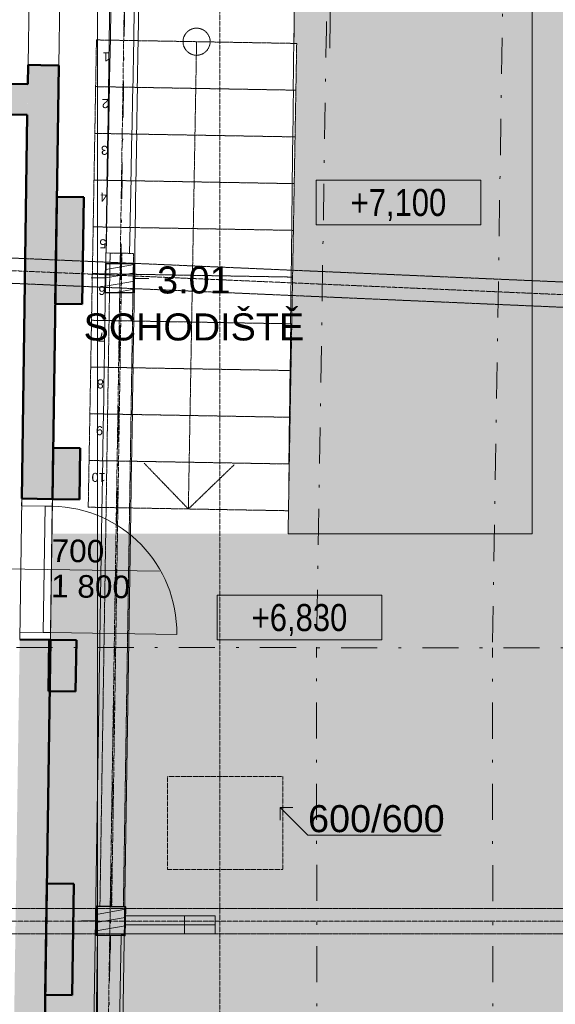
# Model space of a CAD drawing. Header units: millimetres. Extents: x -22287 to 2533, y -2625 to 20292.
# Tile 4 of 13: x -15960 to -12991, y 2292 to 7748. Entities that reach past the tile are written whole.
import ezdxf

# ---------------------------------------------------------------- set-up
doc = ezdxf.new("R2010")
doc.units = ezdxf.units.MM
doc.header["$MEASUREMENT"] = 0
for name, pattern in [('Wipeout_Contour', [1000, 0, -1000]), ('Čerchovaná', [450, 200, -117.5, 15, -117.5]), ('Čerchovaná M', [4.5, 2.5, -0.85, 0.3, -0.85]), ('Čerchovaná S', [3.5, 1.5, -0.85, 0.3, -0.85])]:
    doc.linetypes.add(name, pattern=pattern)
for name, color, linetype in [('9._POHLED ZÁPADNÍ_2_2D prvky - obecné', 7, 'Continuous'), ('9._POHLED ZÁPADNÍ_2_Anotace - SP', 7, 'Continuous'), ('9._POHLED ZÁPADNÍ_2_Bourané_Konstrukce - krov', 7, 'Continuous'), ('9._POHLED ZÁPADNÍ_2_Bourané_Kresby a obrázky', 7, 'Continuous'), ('9._POHLED ZÁPADNÍ_2_Bourané_Výplně - Povrchové', 7, 'Continuous'), ('9._POHLED ZÁPADNÍ_2_Bourané_Výplně – Řezové', 7, 'Continuous'), ('9._POHLED ZÁPADNÍ_2_Interiér - schodiště', 7, 'Continuous'), ('9._POHLED ZÁPADNÍ_2_Konstrukce - krov', 7, 'Continuous'), ('9._POHLED ZÁPADNÍ_2_Konstrukce - nosné', 7, 'Continuous'), ('9._POHLED ZÁPADNÍ_2_LINEA_TABLA', 7, 'Continuous'), ('9._POHLED ZÁPADNÍ_2_Otvory – Dveře', 7, 'Continuous'), ('9._POHLED ZÁPADNÍ_2_Otvory – Značky dveří', 7, 'Continuous'), ('9._POHLED ZÁPADNÍ_2_Výplně - Povrchové', 7, 'Continuous'), ('9._POHLED ZÁPADNÍ_2_Výplně – Řezové', 7, 'Continuous'), ('9._POHLED ZÁPADNÍ_2_Značky - řezy', 7, 'Continuous'), ('9._POHLED ZÁPADNÍ_2_Zóny', 7, 'Continuous')]:
    doc.layers.add(name, color=color, linetype=linetype)
doc.styles.add('GENEROVANÝ_STYL_1', font='txt')
doc.styles.add('GENEROVANÝ_STYL_3', font='txt')
pattern_1 = [(10, (0, 0), (-7.81417, 44.31635), [])]

msp = doc.modelspace()

# ---------------------------------------------------------------- hatches: boundary and pattern name
at = {"layer": '9._POHLED ZÁPADNÍ_2_Bourané_Výplně – Řezové', "linetype": 'Continuous', "lineweight": 13, "true_color": 0xe4ad2c}
h = msp.add_hatch(dxfattribs=at)
h.set_pattern_fill('Dřevo_0002', color=42, style=0, pattern_type=2)
h.set_pattern_definition(pattern_1)
h.paths.add_polyline_path([(-15533.5, 2834.8), (-15536, 2674.9), (-15376, 2672.4), (-15373.5, 2832.4)])
at = {"layer": '9._POHLED ZÁPADNÍ_2_Výplně – Řezové', "linetype": 'Continuous', "lineweight": 13}
for points in [[(-15913.2, 7497.1), (-15948.3, 5093.7), (-15778.3, 5091.2), (-15743.3, 7494.6), (-15843.3, 7496)], [(-15914.8, 7391.1), (-20058.2, 7464), (-20061.2, 7294.1), (-15917.3, 7221.1)], [(-15612.5, 6170.7), (-15603.9, 6765), (-15753.9, 6767.1), (-15762.5, 6172.8)], [(-15628.3, 5089), (-15624.2, 5373.1), (-15774.2, 5375.3), (-15778.3, 5091.2)], [(-15959.7, 4313.8), (-15992.7, 2047.6), (-15922.7, 2046.5), (-15822.7, 2045.1), (-15789.7, 4311.3)], [(-15649.6, 4025), (-15645.4, 4309.1), (-15795.4, 4311.3), (-15799.5, 4027.2)], [(-15667.9, 2341.9), (-15658.9, 2958.9), (-15808.9, 2961.1), (-15817.9, 2344.1)]]:
    msp.add_hatch(color=254, dxfattribs=at).paths.add_polyline_path(points)

# ---------------------------------------------------------------- linework, layer by layer
at = {"layer": '9._POHLED ZÁPADNÍ_2_2D prvky - obecné', "color": 214, "linetype": 'Čerchovaná', "lineweight": 20}
msp.add_line((-20477.7, 4271.9), (-359.7, 4258.9), dxfattribs=at)
at = {"layer": '9._POHLED ZÁPADNÍ_2_Anotace - SP', "color": 154, "linetype": 'Continuous', "lineweight": 13}
for p, q in [((-13404.1, 6858.5), (-14316.5, 6858.5)), ((-14316.5, 6858.5), (-14316.5, 6611.5)), ((-13404.1, 6611.5), (-13404.1, 6858.5)), ((-14316.5, 6611.5), (-13404.1, 6611.5)), ((-13952.6, 4558.4), (-14865.1, 4558.4)), ((-14865.1, 4558.4), (-14865.1, 4311.3)), ((-13952.6, 4311.3), (-13952.6, 4558.4)), ((-14865.1, 4311.3), (-13952.6, 4311.3))]:
    msp.add_line(p, q, dxfattribs=at)
at = {"layer": '9._POHLED ZÁPADNÍ_2_Bourané_Konstrukce - krov', "color": 42, "linetype": 'Čerchovaná', "lineweight": 13, "true_color": 0xe4ad2c}
for p, q in [((-13256.7, 9447.6), (-13338.8, 4267.3)), ((-15495.9, 172.2), (-15433.9, 4275.5)), ((-14311.8, 164.1), (-14314.3, 4267.9)), ((-13336.2, 163.5), (-13338.8, 4267.3))]:
    msp.add_line(p, q, dxfattribs=at)
at = {"layer": '9._POHLED ZÁPADNÍ_2_Bourané_Konstrukce - krov', "color": 42, "linetype": 'Continuous', "lineweight": 20, "true_color": 0xe4ad2c}
for p, q in [((-15453.5, 2833.6), (-15452.2, 2913.6)), ((-15534.7, 2754.9), (-15614.7, 2756.1)), ((-15374.7, 2752.4), (-15294.7, 2751.1)), ((-15456, 2673.6), (-15457.2, 2593.6))]:
    msp.add_line(p, q, dxfattribs=at)
at = {"layer": '9._POHLED ZÁPADNÍ_2_Bourané_Konstrukce - krov', "color": 42, "linetype": 'Čerchovaná M', "lineweight": 13, "true_color": 0xe4ad2c}
for p, q in [((-15813.4, 2822.6), (-621.6, 2823.5)), ((-15514.9, 2835.2), (-15384.9, 2833.2)), ((-15813.4, 2682.6), (-621.6, 2683.5))]:
    msp.add_line(p, q, dxfattribs=at)
at = {"layer": '9._POHLED ZÁPADNÍ_2_Bourané_Konstrukce - krov', "color": 42, "linetype": 'Čerchovaná S', "lineweight": 13, "true_color": 0xe4ad2c}
msp.add_line((-15813.4, 2752.6), (-621.6, 2753.5), dxfattribs=at)
at = {"layer": '9._POHLED ZÁPADNÍ_2_Bourané_Konstrukce - krov', "color": 42, "linetype": 'Continuous', "lineweight": 13, "true_color": 0xe4ad2c}
for p, q in [((-15375.8, 2732.6), (-14875.8, 2732.7)), ((-15045.5, 2782.6), (-15045.5, 2682.6)), ((-15527.9, 2673.8), (-15553.7, 1019.4)), ((-15398, 2671.8), (-15527.9, 2673.8)), ((-15423.7, 1017.4), (-15398, 2671.8))]:
    msp.add_line(p, q, dxfattribs=at)
at = {"layer": '9._POHLED ZÁPADNÍ_2_Bourané_Konstrukce - krov', "color": 42, "linetype": 'Continuous', "lineweight": 35, "true_color": 0xe4ad2c, "flags": 128}
msp.add_lwpolyline([(-15533.5, 2834.8), (-15536, 2674.9), (-15376, 2672.4), (-15373.5, 2832.4)], close=True, dxfattribs=at)
at = {"layer": '9._POHLED ZÁPADNÍ_2_Bourané_Konstrukce - krov', "color": 42, "linetype": 'Continuous', "lineweight": 13, "true_color": 0xe4ad2c, "flags": 128}
msp.add_lwpolyline([(-15375.8, 2782.6), (-14875.8, 2782.7), (-14875.8, 2682.7), (-15375.8, 2682.6)], close=True, dxfattribs=at)
at = {"layer": '9._POHLED ZÁPADNÍ_2_Bourané_Konstrukce - krov', "color": 42, "linetype": 'Continuous', "lineweight": 20, "true_color": 0xe4ad2c}
msp.add_point((-15454.7, 2753.6), dxfattribs=at)
at = {"layer": '9._POHLED ZÁPADNÍ_2_Bourané_Kresby a obrázky', "color": 42, "linetype": 'Čerchovaná S', "lineweight": 13, "true_color": 0xe4ad2c}
for p, q in [((-15140.8, 3553.3), (-14501.4, 3553.7)), ((-15140.5, 3038.7), (-15140.8, 3553.3)), ((-14501.4, 3553.7), (-14501.1, 3039.1)), ((-14501.1, 3039.1), (-15140.5, 3038.7))]:
    msp.add_line(p, q, dxfattribs=at)
at = {"layer": '9._POHLED ZÁPADNÍ_2_Bourané_Kresby a obrázky', "color": 42, "linetype": 'Continuous', "lineweight": 13, "true_color": 0xe4ad2c}
for p, q in [((-14363, 3228.7), (-14516.2, 3381.9)), ((-14516.2, 3381.9), (-14445.5, 3381.9)), ((-14516.2, 3381.9), (-14516.2, 3311.2)), ((-13623.7, 3228.7), (-14363, 3228.7))]:
    msp.add_line(p, q, dxfattribs=at)
at = {"layer": '9._POHLED ZÁPADNÍ_2_Konstrukce - krov', "color": 8, "linetype": 'Čerchovaná M', "lineweight": 13}
for p, q in [((-20298.5, 6613.9), (-15754.9, 6416.3)), ((-20304.6, 6474), (-15761, 6276.5)), ((-20319.6, 2822.3), (-15813.4, 2822.6)), ((-20319.6, 2682.3), (-15813.4, 2682.6))]:
    msp.add_line(p, q, dxfattribs=at)
at = {"layer": '9._POHLED ZÁPADNÍ_2_Konstrukce - krov', "color": 251, "linetype": 'Čerchovaná S', "lineweight": 13, "true_color": 0x6a6a6a}
for p, q in [((-20301.6, 6544), (-15758, 6346.4)), ((-20319.6, 2752.3), (-15813.4, 2752.6))]:
    msp.add_line(p, q, dxfattribs=at)
at = {"layer": '9._POHLED ZÁPADNÍ_2_Konstrukce - nosné', "color": 7, "linetype": 'Continuous', "lineweight": 50}
for p, q in [((-15843.3, 7496), (-15913.2, 7497.1)), ((-15843.3, 7496), (-15743.3, 7494.6)), ((-15778.3, 5091.2), (-15948.3, 5093.7)), ((-15789.7, 4311.3), (-15959.7, 4313.8))]:
    msp.add_line(p, q, dxfattribs=at)
at = {"layer": '9._POHLED ZÁPADNÍ_2_Konstrukce - nosné', "color": 7, "linetype": 'Continuous', "lineweight": 50, "flags": 128}
for points in [[(-15913.2, 7497.1), (-15914.8, 7391.1)], [(-15778.3, 5091.2), (-15743.3, 7494.6)], [(-15914.8, 7391.1), (-20058.2, 7464)], [(-20061.2, 7294.1), (-15917.3, 7221.1)], [(-15917.3, 7221.1), (-15948.3, 5093.7)], [(-15753.9, 6767.1), (-15762.5, 6172.8)], [(-15603.9, 6765), (-15753.9, 6767.1)], [(-15612.5, 6170.7), (-15603.9, 6765)], [(-15762.5, 6172.8), (-15612.5, 6170.7)], [(-15774.2, 5375.3), (-15778.3, 5091.2)], [(-15624.2, 5373.1), (-15774.2, 5375.3)], [(-15628.3, 5089), (-15624.2, 5373.1)], [(-15778.3, 5091.2), (-15628.3, 5089)], [(-15822.7, 2045.1), (-15789.7, 4311.3)], [(-15795.4, 4311.3), (-15799.5, 4027.2)], [(-15645.4, 4309.1), (-15795.4, 4311.3)], [(-15649.6, 4025), (-15645.4, 4309.1)], [(-15799.5, 4027.2), (-15649.6, 4025)], [(-15808.9, 2961.1), (-15817.9, 2344.1)], [(-15658.9, 2958.9), (-15808.9, 2961.1)], [(-15667.9, 2341.9), (-15658.9, 2958.9)], [(-15817.9, 2344.1), (-15667.9, 2341.9)]]:
    msp.add_lwpolyline(points, dxfattribs=at)
at = {"layer": '9._POHLED ZÁPADNÍ_2_LINEA_TABLA', "color": 251, "linetype": 'Continuous', "lineweight": 13, "true_color": 0x6a6a6a}
for p, q in [((-13118.3, 4898.8), (-13118.3, 8780.2)), ((-14471.4, 4898.8), (-13118.3, 4898.8))]:
    msp.add_line(p, q, dxfattribs=at)
at = {"layer": '9._POHLED ZÁPADNÍ_2_Otvory – Dveře', "color": 8, "linetype": 'Continuous', "lineweight": 13}
for p, q in [((-15904.5, 8097), (-15913.2, 7497.1)), ((-15734.5, 8094.5), (-15743.3, 7494.6)), ((-15843.3, 7496), (-15913.2, 7497.1)), ((-15843.3, 7496), (-15743.3, 7494.6)), ((-15948.3, 5093.7), (-15959.7, 4313.8)), ((-15948.3, 5093.7), (-15948.9, 5053.7)), ((-15778.3, 5091.2), (-15948.3, 5093.7)), ((-15778.3, 5091.2), (-15948.3, 5093.7)), ((-15778.3, 5091.2), (-15948.3, 5093.7)), ((-15778.3, 5091.2), (-15789.7, 4311.3)), ((-15778.9, 5051.2), (-15778.3, 5091.2)), ((-15948.9, 5053.7), (-15778.9, 5051.2)), ((-15829.1, 4351.9), (-15818.9, 5051.8)), ((-15818.9, 5051.8), (-15778.9, 5051.2)), ((-15778.9, 5051.2), (-15789.1, 4351.3)), ((-15959.1, 4353.8), (-15959.7, 4313.8)), ((-15959.7, 4313.8), (-15789.7, 4311.3)), ((-15789.7, 4311.3), (-15959.7, 4313.8)), ((-15789.7, 4311.3), (-15959.7, 4313.8)), ((-15789.1, 4351.3), (-15959.1, 4353.8)), ((-15789.1, 4351.3), (-15829.1, 4351.9)), ((-15789.7, 4311.3), (-15789.1, 4351.3)), ((-15789.1, 4351.3), (-15089.2, 4341.1))]:
    msp.add_line(p, q, dxfattribs=at)
at = {"layer": '9._POHLED ZÁPADNÍ_2_Otvory – Značky dveří', "color": 154, "linetype": 'Continuous', "lineweight": 13}
msp.add_line((-15184, 4692.5), (-16054, 4705.2), dxfattribs=at)

# ---------------------------------------------------------------- texts
at = {"layer": '9._POHLED ZÁPADNÍ_2_Anotace - SP', "color": 154, "linetype": 'Continuous', "lineweight": 13, "char_height": 150, "attachment_point": 5, "style": 'GENEROVANÝ_STYL_3'}
for s, insert in [('\\A1;{\\pqc;\\fArial Narrow|b0|i0|c238|p34;+\\fArial Narrow|b0|i0|c238|p34;7,10\\fArial Narrow|b0|i0|c238|p34;0}', (-13860.3, 6721.1)), ('\\A1;{\\pqc;\\fArial Narrow|b0|i0|c238|p34;+6,830}', (-14408.8, 4421))]:
    msp.add_mtext(s, dxfattribs=dict(at, insert=insert))
at = {"layer": '9._POHLED ZÁPADNÍ_2_Anotace - SP', "color": 42, "linetype": 'Continuous', "lineweight": 13, "true_color": 0xe4ad2c, "insert": (-13982.8, 3319.4), "char_height": 150, "attachment_point": 5, "style": 'GENEROVANÝ_STYL_1'}
msp.add_mtext('\\A1;{\\pqc;\\fArial|b0|i0|c238|p38;600\\fArial|b0|i0|c238|p38;/600}', dxfattribs=at)
at = {"layer": '9._POHLED ZÁPADNÍ_2_Otvory – Značky dveří', "color": 154, "linetype": 'Continuous', "lineweight": 13, "char_height": 125, "rotation": 359.1648, "style": 'GENEROVANÝ_STYL_1'}
for s, insert, attachment_point in [('\\A1;{\\pql;\\pt0;\\fArial|b0|i0|c238|p38;700}', (-15783.4, 4742), 7), ('\\A1;{\\pql;\\pt0;\\fArial|b0|i0|c238|p38;1\xa0800}', (-15784.4, 4672.7), 1)]:
    msp.add_mtext(s, dxfattribs=dict(at, insert=insert, attachment_point=attachment_point))

# ---------------------------------------------------------------- wipeouts: each hides what was drawn before it
at = {"color": 254, "linetype": 'Wipeout_Contour', "lineweight": 0, "ltscale": 66341.517956}
msp.add_wipeout([(-14423.3, 9055.3), (-14439.9, 7593), (-14239.9, 7590.7), (-14223.3, 9053)], dxfattribs=at).dxf.layer = '9._POHLED ZÁPADNÍ_2_Výplně - Povrchové'

# ---------------------------------------------------------------- next in the draw order: hatches: boundary and pattern name
at = {"layer": '9._POHLED ZÁPADNÍ_2_Bourané_Výplně - Povrchové', "linetype": 'Continuous', "lineweight": 0, "true_color": 0xffffff}
msp.add_hatch(color=7, dxfattribs=at).paths.add_polyline_path([(-15844, 654.5), (-493.6, 654.5), (-492.1, 7555.2), (-772.1, 8152.8), (-772.6, 17554), (-10536.6, 18330.2), (-10495.1, 8690.3), (-14423.3, 9055.3), (-14471.4, 4898.8), (-15781.1, 4900.4)])

# ---------------------------------------------------------------- next in the draw order: linework, layer by layer
at = {"layer": '9._POHLED ZÁPADNÍ_2_Bourané_Konstrukce - krov', "color": 42, "linetype": 'Čerchovaná', "lineweight": 13, "true_color": 0xe4ad2c}
msp.add_line((-14230.7, 9537.4), (-14314.3, 4259.3), dxfattribs=at)
at = {"layer": '9._POHLED ZÁPADNÍ_2_Konstrukce - nosné', "color": 251, "linetype": 'Continuous', "lineweight": 20, "true_color": 0x6a6a6a, "flags": 128}
for points in [[(-14423.3, 9055.3), (-14439.9, 7593)], [(-14239.9, 7590.7), (-14223.3, 9053)]]:
    msp.add_lwpolyline(points, dxfattribs=at)

# ---------------------------------------------------------------- next in the draw order: wipeouts: each hides what was drawn before it
at = {"color": 254, "linetype": 'Wipeout_Contour', "lineweight": 0, "ltscale": 67018.179693}
msp.add_wipeout([(-15538.7, 7376.9), (-14428.8, 7357.3), (-14424.3, 7616.3), (-15534.1, 7635.8)], dxfattribs=at).dxf.layer = '9._POHLED ZÁPADNÍ_2_Výplně - Povrchové'

# ---------------------------------------------------------------- next in the draw order: linework, layer by layer
at = {"layer": '9._POHLED ZÁPADNÍ_2_Interiér - schodiště', "color": 8, "linetype": 'Čerchovaná M', "lineweight": 13}
for p, q in [((-15534.1, 7635.8), (-15538.7, 7376.9)), ((-14424.3, 7616.3), (-15534.1, 7635.8)), ((-14428.8, 7357.3), (-14424.3, 7616.3)), ((-15538.7, 7376.9), (-14428.8, 7357.3))]:
    msp.add_line(p, q, dxfattribs=at)
for start, end in [(0, 180), (0, 180), (180, 0), (180, 0)]:
    msp.add_arc((-14979.2, 7626.1), 75, start, end, dxfattribs=at)

# ---------------------------------------------------------------- next in the draw order: texts
at = {"layer": '9._POHLED ZÁPADNÍ_2_Interiér - schodiště', "color": 8, "linetype": 'Continuous', "lineweight": 13, "insert": (-15461.3, 7541.7), "char_height": 50, "attachment_point": 4, "rotation": 178.9912, "style": 'GENEROVANÝ_STYL_1'}
msp.add_mtext('\\A1;{\\pql;\\fArial|b0|i0|c238|p38;1}', dxfattribs=at)

# ---------------------------------------------------------------- next in the draw order: wipeouts: each hides what was drawn before it
at = {"color": 254, "linetype": 'Wipeout_Contour', "lineweight": 0, "ltscale": 66577.196898}
msp.add_wipeout([(-15543.2, 7117.9), (-14433.4, 7098.4), (-14428.8, 7357.3), (-15538.7, 7376.9)], dxfattribs=at).dxf.layer = '9._POHLED ZÁPADNÍ_2_Výplně - Povrchové'

# ---------------------------------------------------------------- next in the draw order: linework, layer by layer
at = {"layer": '9._POHLED ZÁPADNÍ_2_Interiér - schodiště', "color": 8, "linetype": 'Čerchovaná M', "lineweight": 13}
for p, q in [((-14979.2, 7626.1), (-14983.7, 7367.1)), ((-14979.2, 7626.1), (-14983.7, 7367.1)), ((-15538.7, 7376.9), (-15543.2, 7117.9)), ((-14428.8, 7357.3), (-15538.7, 7376.9)), ((-14433.4, 7098.4), (-14428.8, 7357.3)), ((-15543.2, 7117.9), (-14433.4, 7098.4))]:
    msp.add_line(p, q, dxfattribs=at)

# ---------------------------------------------------------------- next in the draw order: texts
at = {"layer": '9._POHLED ZÁPADNÍ_2_Interiér - schodiště', "color": 8, "linetype": 'Continuous', "lineweight": 13, "insert": (-15465.8, 7282.7), "char_height": 50, "attachment_point": 4, "rotation": 178.9912, "style": 'GENEROVANÝ_STYL_1'}
msp.add_mtext('\\A1;{\\pql;\\fArial|b0|i0|c238|p38;2}', dxfattribs=at)

# ---------------------------------------------------------------- next in the draw order: wipeouts: each hides what was drawn before it
at = {"color": 254, "linetype": 'Wipeout_Contour', "lineweight": 0, "ltscale": 66149.505101}
msp.add_wipeout([(-15547.8, 6859), (-14438, 6839.4), (-14433.4, 7098.4), (-15543.2, 7117.9)], dxfattribs=at).dxf.layer = '9._POHLED ZÁPADNÍ_2_Výplně - Povrchové'

# ---------------------------------------------------------------- next in the draw order: linework, layer by layer
at = {"layer": '9._POHLED ZÁPADNÍ_2_Interiér - schodiště', "color": 8, "linetype": 'Čerchovaná M', "lineweight": 13}
for p, q in [((-15543.2, 7117.9), (-15547.8, 6859)), ((-14433.4, 7098.4), (-15543.2, 7117.9)), ((-14438, 6839.4), (-14433.4, 7098.4)), ((-15547.8, 6859), (-14438, 6839.4))]:
    msp.add_line(p, q, dxfattribs=at)

# ---------------------------------------------------------------- next in the draw order: texts
at = {"layer": '9._POHLED ZÁPADNÍ_2_Interiér - schodiště', "color": 8, "linetype": 'Continuous', "lineweight": 13, "insert": (-15470.4, 7024.2), "char_height": 50, "attachment_point": 4, "rotation": 178.9912, "style": 'GENEROVANÝ_STYL_1'}
msp.add_mtext('\\A1;{\\pql;\\fArial|b0|i0|c238|p38;3}', dxfattribs=at)

# ---------------------------------------------------------------- next in the draw order: wipeouts: each hides what was drawn before it
at = {"color": 254, "linetype": 'Wipeout_Contour', "lineweight": 0, "ltscale": 65735.364458}
msp.add_wipeout([(-15552.3, 6600), (-14442.5, 6580.5), (-14438, 6839.4), (-15547.8, 6859)], dxfattribs=at).dxf.layer = '9._POHLED ZÁPADNÍ_2_Výplně - Povrchové'

# ---------------------------------------------------------------- next in the draw order: linework, layer by layer
at = {"layer": '9._POHLED ZÁPADNÍ_2_Interiér - schodiště', "color": 8, "linetype": 'Čerchovaná M', "lineweight": 13}
for p, q in [((-15547.8, 6859), (-15552.3, 6600)), ((-14438, 6839.4), (-15547.8, 6859)), ((-14442.5, 6580.5), (-14438, 6839.4)), ((-15552.3, 6600), (-14442.5, 6580.5))]:
    msp.add_line(p, q, dxfattribs=at)

# ---------------------------------------------------------------- next in the draw order: texts
at = {"layer": '9._POHLED ZÁPADNÍ_2_Interiér - schodiště', "color": 8, "linetype": 'Continuous', "lineweight": 13, "insert": (-15475, 6764.8), "char_height": 50, "attachment_point": 4, "rotation": 178.9912, "style": 'GENEROVANÝ_STYL_1'}
msp.add_mtext('\\A1;{\\pql;\\fArial|b0|i0|c238|p38;4}', dxfattribs=at)

# ---------------------------------------------------------------- next in the draw order: wipeouts: each hides what was drawn before it
at = {"color": 254, "linetype": 'Wipeout_Contour', "lineweight": 0, "ltscale": 65335.03342}
msp.add_wipeout([(-15556.9, 6341.1), (-14447.1, 6321.5), (-14442.5, 6580.5), (-15552.3, 6600)], dxfattribs=at).dxf.layer = '9._POHLED ZÁPADNÍ_2_Výplně - Povrchové'

# ---------------------------------------------------------------- next in the draw order: linework, layer by layer
at = {"layer": '9._POHLED ZÁPADNÍ_2_Bourané_Konstrukce - krov', "color": 42, "linetype": 'Continuous', "lineweight": 13, "true_color": 0xe4ad2c}
for p, q in [((-15480.6, 6455.3), (-15437.4, 8654.9)), ((-15307.4, 8652.3), (-15350.7, 6452.7)), ((-15350.7, 6452.7), (-15480.6, 6455.3))]:
    msp.add_line(p, q, dxfattribs=at)
at = {"layer": '9._POHLED ZÁPADNÍ_2_Bourané_Konstrukce - krov', "color": 42, "linetype": 'Čerchovaná M', "lineweight": 13, "true_color": 0xe4ad2c}
msp.add_line((-15458.5, 6454.8), (-15328.6, 6452.7), dxfattribs=at)
at = {"layer": '9._POHLED ZÁPADNÍ_2_Bourané_Konstrukce - krov', "color": 42, "linetype": 'Continuous', "lineweight": 20, "true_color": 0xe4ad2c}
msp.add_line((-15402.5, 6395.6), (-15401.3, 6475.6), dxfattribs=at)
at = {"layer": '9._POHLED ZÁPADNÍ_2_Interiér - schodiště', "color": 8, "linetype": 'Čerchovaná M', "lineweight": 13}
for p, q in [((-15552.3, 6600), (-15556.9, 6341.1)), ((-14442.5, 6580.5), (-15552.3, 6600)), ((-14447.1, 6321.5), (-14442.5, 6580.5)), ((-15556.9, 6341.1), (-14447.1, 6321.5))]:
    msp.add_line(p, q, dxfattribs=at)

# ---------------------------------------------------------------- next in the draw order: texts
at = {"layer": '9._POHLED ZÁPADNÍ_2_Interiér - schodiště', "color": 8, "linetype": 'Continuous', "lineweight": 13, "insert": (-15479.5, 6506.3), "char_height": 50, "attachment_point": 4, "rotation": 178.9912, "style": 'GENEROVANÝ_STYL_1'}
msp.add_mtext('\\A1;{\\pql;\\fArial|b0|i0|c238|p38;5}', dxfattribs=at)

# ---------------------------------------------------------------- next in the draw order: wipeouts: each hides what was drawn before it
at = {"color": 254, "linetype": 'Wipeout_Contour', "lineweight": 0, "ltscale": 64948.76813}
msp.add_wipeout([(-15561.5, 6082.1), (-14451.6, 6062.5), (-14447.1, 6321.5), (-15556.9, 6341.1)], dxfattribs=at).dxf.layer = '9._POHLED ZÁPADNÍ_2_Výplně - Povrchové'

# ---------------------------------------------------------------- next in the draw order: hatches: boundary and pattern name
at = {"layer": '9._POHLED ZÁPADNÍ_2_Bourané_Výplně – Řezové', "linetype": 'Continuous', "lineweight": 13, "true_color": 0xe4ad2c}
h = msp.add_hatch(dxfattribs=at)
h.set_pattern_fill('Dřevo_0002', color=42, style=0, pattern_type=2)
h.set_pattern_definition(pattern_1)
h.paths.add_polyline_path([(-15482.5, 6396.8), (-15485, 6236.8), (-15325, 6234.3), (-15322.5, 6394.3)])

# ---------------------------------------------------------------- next in the draw order: linework, layer by layer
at = {"layer": '9._POHLED ZÁPADNÍ_2_Bourané_Konstrukce - krov', "color": 42, "linetype": 'Continuous', "lineweight": 20, "true_color": 0xe4ad2c}
for p, q in [((-15483.8, 6316.8), (-15563.7, 6318.1)), ((-15323.8, 6314.3), (-15243.8, 6313.1)), ((-15405, 6235.6), (-15406.3, 6155.6))]:
    msp.add_line(p, q, dxfattribs=at)
at = {"layer": '9._POHLED ZÁPADNÍ_2_Bourané_Konstrukce - krov', "color": 42, "linetype": 'Continuous', "lineweight": 35, "true_color": 0xe4ad2c, "flags": 128}
msp.add_lwpolyline([(-15482.5, 6396.8), (-15485, 6236.8), (-15325, 6234.3), (-15322.5, 6394.3)], close=True, dxfattribs=at)
at = {"layer": '9._POHLED ZÁPADNÍ_2_Bourané_Konstrukce - krov', "color": 42, "linetype": 'Continuous', "lineweight": 20, "true_color": 0xe4ad2c}
msp.add_point((-15403.8, 6315.6), dxfattribs=at)
at = {"layer": '9._POHLED ZÁPADNÍ_2_Interiér - schodiště', "color": 8, "linetype": 'Čerchovaná M', "lineweight": 13}
for p, q in [((-15556.9, 6341.1), (-15561.5, 6082.1)), ((-14447.1, 6321.5), (-15556.9, 6341.1)), ((-14451.6, 6062.5), (-14447.1, 6321.5)), ((-15561.5, 6082.1), (-14451.6, 6062.5))]:
    msp.add_line(p, q, dxfattribs=at)

# ---------------------------------------------------------------- next in the draw order: texts
at = {"layer": '9._POHLED ZÁPADNÍ_2_Interiér - schodiště', "color": 8, "linetype": 'Continuous', "lineweight": 13, "insert": (-15484.1, 6247.3), "char_height": 50, "attachment_point": 4, "rotation": 178.9912, "style": 'GENEROVANÝ_STYL_1'}
msp.add_mtext('\\A1;{\\pql;\\fArial|b0|i0|c238|p38;6}', dxfattribs=at)
at = {"layer": '9._POHLED ZÁPADNÍ_2_Zóny', "color": 154, "linetype": 'Continuous', "lineweight": 13, "insert": (-14994.1, 6380.6), "char_height": 150, "attachment_point": 2, "style": 'GENEROVANÝ_STYL_1'}
msp.add_mtext('\\A1;{\\pqc;\\pt0;\\fArial|b0|i0|c238|p38;3.01}', dxfattribs=at)

# ---------------------------------------------------------------- next in the draw order: wipeouts: each hides what was drawn before it
at = {"color": 254, "linetype": 'Wipeout_Contour', "lineweight": 0, "ltscale": 64576.8218}
msp.add_wipeout([(-15566, 5823.1), (-14456.2, 5803.6), (-14451.6, 6062.5), (-15561.5, 6082.1)], dxfattribs=at).dxf.layer = '9._POHLED ZÁPADNÍ_2_Výplně - Povrchové'

# ---------------------------------------------------------------- next in the draw order: linework, layer by layer
at = {"layer": '9._POHLED ZÁPADNÍ_2_Interiér - schodiště', "color": 8, "linetype": 'Čerchovaná M', "lineweight": 13}
for p, q in [((-15561.5, 6082.1), (-15566, 5823.1)), ((-14451.6, 6062.5), (-15561.5, 6082.1)), ((-14456.2, 5803.6), (-14451.6, 6062.5)), ((-15566, 5823.1), (-14456.2, 5803.6))]:
    msp.add_line(p, q, dxfattribs=at)

# ---------------------------------------------------------------- next in the draw order: texts
at = {"layer": '9._POHLED ZÁPADNÍ_2_Interiér - schodiště', "color": 8, "linetype": 'Continuous', "lineweight": 13, "insert": (-15488.6, 5987.9), "char_height": 50, "attachment_point": 4, "rotation": 178.9912, "style": 'GENEROVANÝ_STYL_1'}
msp.add_mtext('\\A1;{\\pql;\\fArial|b0|i0|c238|p38;7}', dxfattribs=at)
at = {"layer": '9._POHLED ZÁPADNÍ_2_Zóny', "color": 154, "linetype": 'Continuous', "lineweight": 13, "insert": (-14994.1, 6120.3), "char_height": 150, "attachment_point": 2, "style": 'GENEROVANÝ_STYL_1'}
msp.add_mtext('\\A1;{\\pqc;\\pt0;\\fArial|b0|i0|c238|p38;SCHODIŠTĚ}', dxfattribs=at)

# ---------------------------------------------------------------- next in the draw order: wipeouts: each hides what was drawn before it
at = {"color": 254, "linetype": 'Wipeout_Contour', "lineweight": 0, "ltscale": 64219.444055}
msp.add_wipeout([(-15570.6, 5564.2), (-14460.8, 5544.6), (-14456.2, 5803.6), (-15566, 5823.1)], dxfattribs=at).dxf.layer = '9._POHLED ZÁPADNÍ_2_Výplně - Povrchové'

# ---------------------------------------------------------------- next in the draw order: linework, layer by layer
at = {"layer": '9._POHLED ZÁPADNÍ_2_Bourané_Konstrukce - krov', "color": 42, "linetype": 'Čerchovaná M', "lineweight": 13, "true_color": 0xe4ad2c}
for p, q in [((-15754.9, 6416.3), (-619.1, 5758.2)), ((-15761, 6276.5), (-625.2, 5618.3))]:
    msp.add_line(p, q, dxfattribs=at)
at = {"layer": '9._POHLED ZÁPADNÍ_2_Bourané_Konstrukce - krov', "color": 42, "linetype": 'Čerchovaná S', "lineweight": 13, "true_color": 0xe4ad2c}
msp.add_line((-15758, 6346.4), (-622.1, 5688.2), dxfattribs=at)
at = {"layer": '9._POHLED ZÁPADNÍ_2_Interiér - schodiště', "color": 8, "linetype": 'Čerchovaná M', "lineweight": 13}
for p, q in [((-15566, 5823.1), (-15570.6, 5564.2)), ((-14456.2, 5803.6), (-15566, 5823.1)), ((-14460.8, 5544.6), (-14456.2, 5803.6)), ((-15570.6, 5564.2), (-14460.8, 5544.6))]:
    msp.add_line(p, q, dxfattribs=at)

# ---------------------------------------------------------------- next in the draw order: texts
at = {"layer": '9._POHLED ZÁPADNÍ_2_Interiér - schodiště', "color": 8, "linetype": 'Continuous', "lineweight": 13, "insert": (-15493.2, 5729.4), "char_height": 50, "attachment_point": 4, "rotation": 178.9912, "style": 'GENEROVANÝ_STYL_1'}
msp.add_mtext('\\A1;{\\pql;\\fArial|b0|i0|c238|p38;8}', dxfattribs=at)

# ---------------------------------------------------------------- next in the draw order: wipeouts: each hides what was drawn before it
at = {"color": 254, "linetype": 'Wipeout_Contour', "lineweight": 0, "ltscale": 63876.880262}
msp.add_wipeout([(-15575.1, 5305.2), (-14465.3, 5285.7), (-14460.8, 5544.6), (-15570.6, 5564.2)], dxfattribs=at).dxf.layer = '9._POHLED ZÁPADNÍ_2_Výplně - Povrchové'

# ---------------------------------------------------------------- next in the draw order: linework, layer by layer
at = {"layer": '9._POHLED ZÁPADNÍ_2_Interiér - schodiště', "color": 8, "linetype": 'Čerchovaná M', "lineweight": 13}
for p, q in [((-15570.6, 5564.2), (-15575.1, 5305.2)), ((-14460.8, 5544.6), (-15570.6, 5564.2)), ((-14465.3, 5285.7), (-14460.8, 5544.6)), ((-15575.1, 5305.2), (-14465.3, 5285.7))]:
    msp.add_line(p, q, dxfattribs=at)

# ---------------------------------------------------------------- next in the draw order: texts
at = {"layer": '9._POHLED ZÁPADNÍ_2_Interiér - schodiště', "color": 8, "linetype": 'Continuous', "lineweight": 13, "insert": (-15497.8, 5470.4), "char_height": 50, "attachment_point": 4, "rotation": 178.9912, "style": 'GENEROVANÝ_STYL_1'}
msp.add_mtext('\\A1;{\\pql;\\fArial|b0|i0|c238|p38;9}', dxfattribs=at)

# ---------------------------------------------------------------- next in the draw order: wipeouts: each hides what was drawn before it
at = {"color": 254, "linetype": 'Wipeout_Contour', "lineweight": 0, "ltscale": 63549.370849}
msp.add_wipeout([(-14465.3, 5285.7), (-15575.1, 5305.2), (-15579.7, 5046.3), (-14469.9, 5026.7)], dxfattribs=at).dxf.layer = '9._POHLED ZÁPADNÍ_2_Výplně - Povrchové'

# ---------------------------------------------------------------- next in the draw order: linework, layer by layer
at = {"layer": '9._POHLED ZÁPADNÍ_2_Bourané_Konstrukce - krov', "color": 42, "linetype": 'Čerchovaná', "lineweight": 13, "true_color": 0xe4ad2c}
msp.add_line((-15348.1, 9655.5), (-15433.3, 4275.5), dxfattribs=at)
at = {"layer": '9._POHLED ZÁPADNÍ_2_Bourané_Konstrukce - krov', "color": 42, "linetype": 'Continuous', "lineweight": 13, "true_color": 0xe4ad2c}
for p, q in [((-15435.3, 9432.4), (-15575.3, 433.5)), ((-15275.3, 9429.9), (-15415.3, 431))]:
    msp.add_line(p, q, dxfattribs=at)
at = {"layer": '9._POHLED ZÁPADNÍ_2_Bourané_Konstrukce - krov', "color": 42, "linetype": 'Čerchovaná S', "lineweight": 13, "true_color": 0xe4ad2c}
for p, q in [((-15355.3, 9431.2), (-15495.3, 432.2)), ((-15393.6, 6453.8), (-15449.9, 2834.2))]:
    msp.add_line(p, q, dxfattribs=at)
at = {"layer": '9._POHLED ZÁPADNÍ_2_Bourané_Konstrukce - krov', "color": 42, "linetype": 'Čerchovaná M', "lineweight": 13, "true_color": 0xe4ad2c}
for p, q in [((-15458.5, 6454.8), (-15514.9, 2835.2)), ((-15328.6, 6452.7), (-15384.9, 2833.2))]:
    msp.add_line(p, q, dxfattribs=at)
at = {"layer": '9._POHLED ZÁPADNÍ_2_Interiér - schodiště', "color": 8, "linetype": 'Čerchovaná M', "lineweight": 13}
for p, q in [((-14983.7, 7367.1), (-15020.2, 5295.4)), ((-14983.7, 7367.1), (-15020.2, 5295.4)), ((-15575.1, 5305.2), (-15579.7, 5046.3)), ((-14465.3, 5285.7), (-15575.1, 5305.2)), ((-15020.2, 5295.4), (-15024.8, 5036.5)), ((-15020.2, 5295.4), (-15024.8, 5036.5)), ((-15024.8, 5036.5), (-15270.3, 5290.8)), ((-15024.8, 5036.5), (-15270.3, 5290.8)), ((-14770.4, 5282), (-15024.8, 5036.5)), ((-14770.4, 5282), (-15024.8, 5036.5)), ((-14469.9, 5026.7), (-14465.3, 5285.7)), ((-15579.7, 5046.3), (-14469.9, 5026.7))]:
    msp.add_line(p, q, dxfattribs=at)
at = {"layer": '9._POHLED ZÁPADNÍ_2_Konstrukce - nosné', "color": 154, "linetype": 'Continuous', "lineweight": 13}
msp.add_line((-15528.6, 9197.1), (-15528.6, 584.5), dxfattribs=at)
at = {"layer": '9._POHLED ZÁPADNÍ_2_LINEA_TABLA', "color": 251, "linetype": 'Continuous', "lineweight": 13, "true_color": 0x6a6a6a}
msp.add_line((-14425, 8903.3), (-14471.4, 4898.8), dxfattribs=at)
at = {"layer": '9._POHLED ZÁPADNÍ_2_Otvory – Dveře', "color": 8, "linetype": 'Continuous', "lineweight": 13}
msp.add_arc((-15789.1, 4351.3), 700, 359.1648, 89.1648, dxfattribs=at)
at = {"layer": '9._POHLED ZÁPADNÍ_2_Značky - řezy', "color": 154, "linetype": 'Čerchovaná S', "lineweight": 13}
msp.add_line((-14850.1, 19646), (-14850.1, -411.8), dxfattribs=at)

# ---------------------------------------------------------------- next in the draw order: texts
at = {"layer": '9._POHLED ZÁPADNÍ_2_Interiér - schodiště', "color": 8, "linetype": 'Continuous', "lineweight": 13, "insert": (-15483.3, 5211.1), "char_height": 50, "attachment_point": 4, "rotation": 178.9912, "style": 'GENEROVANÝ_STYL_1'}
msp.add_mtext('\\A1;{\\pql;\\fArial|b0|i0|c238|p38;10}', dxfattribs=at)

doc.saveas('drawing.dxf')
